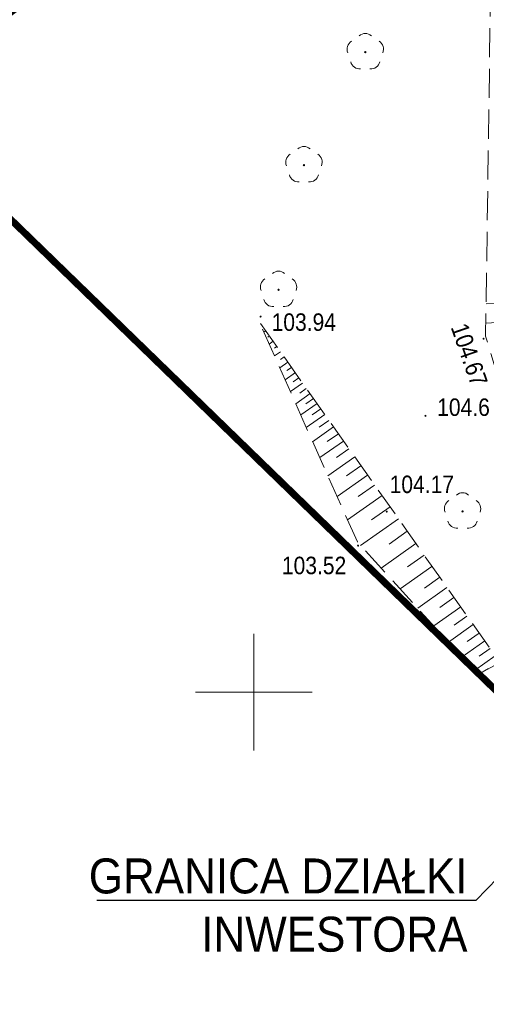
# Model space of a CAD drawing. Extents: x 7490163 to 7490671, y 5783984 to 5784563.
# Tile 11 of 43: x 7490340 to 7490360, y 5784337 to 5784379. Entities that reach past the tile are written whole.
import ezdxf
from ezdxf import colors
from ezdxf.entities.mleader import LeaderData, LeaderLine
from ezdxf.math import Vec2, Vec3

# ---------------------------------------------------------------- set-up
doc = ezdxf.new("R2010")
doc.units = 0
doc.header["$MEASUREMENT"] = 0
for name, pattern in [('1.5_0.5', [2, 1.5, -0.5]), ('218-500', [1, 0.5, -0.5]), ('219-500', [0]), ('HIDDEN', [0.375, 0.25, -0.125]), ('mz1.25_0.5', [1.75, 1.25, -0.5])]:
    doc.linetypes.add(name, pattern=pattern)
doc.layers.get('0').update_dxf_attribs({"linetype": 'CONTINUOUS', "lineweight": 5})
doc.layers.get('0').transparency = 0.8
for name, color, linetype, transparency in [('0-Inne (niezydentyfikowane)', 7, 'CONTINUOUS', 0.8), ('218-Granica użytku', 7, 'CONTINUOUS', 0.8), ('219-Linia granicy', 7, 'CONTINUOUS', 0.8), ('drzewo liściaste (punkt)', 7, 'CONTINUOUS', 0.8), ('jezdnia (powierzchnia)', 7, 'CONTINUOUS', 0.8), ('ogrodzenie trwałe (linia)', 7, 'CONTINUOUS', 0.8), ('punkt wysokościowy naturalny', 7, 'CONTINUOUS', 0.8), ('punkt wysokościowy naturalny-Atr2', 7, 'CONTINUOUS', 0.8), ('punkt wysokościowy sztuczny', 7, 'CONTINUOUS', 0.8), ('punkt wysokościowy sztuczny-Atr2', 7, 'CONTINUOUS', 0.8), ('skarpa nieumocniona (powierzchnia)', 7, 'CONTINUOUS', 0.8), ('Wstawianie ramki sekcyjnej z opisem', 7, 'CONTINUOUS', 0.8)]:
    doc.layers.add(name, color=color, linetype=linetype, transparency=transparency)
doc.layers.add('___granice działki', color=7, linetype='CONTINUOUS', lineweight=60)
doc.styles.get("Standard").update_dxf_attribs({"font": 'txt', "width": 0.75})
doc.styles.add('WYMIAR', font='arial.ttf', dxfattribs={"width": 0.9, "height": 0.9})
doc.linetypes.add('902-500', pattern='A,3.75,0,[1,ksztalty.shx,S=0.5,R=0,X=0,Y=0],3.75', length=7.5)

# ---------------------------------------------------------------- blocks, each defined once
blk = doc.blocks.new('PW02')
at = {"linetype": 'Continuous', "lineweight": 13}
h = blk.add_hatch(color=0, dxfattribs=at)
edge = h.paths.add_edge_path()
edge.add_arc((0, 0), 0.045, 0, 360)
blk = doc.blocks.new('PW01')
at = {"linetype": 'Continuous', "lineweight": 13}
h = blk.add_hatch(color=0, dxfattribs=at)
edge = h.paths.add_edge_path()
edge.add_arc((0, 0), 0.045, 0, 360)
blk = doc.blocks.new('OP021')
at = {"linetype": 'Continuous', "lineweight": 13}
h = blk.add_hatch(color=0, dxfattribs=at)
edge = h.paths.add_edge_path()
edge.add_arc((0, 0), 0.05, 0, 360)
at = {"color": 0, "linetype": 'Continuous', "lineweight": 13}
for centre, start, end in [((-0.38, 0.124), 121.308, 202.548), ((0, 0.4), 49.272, 130.728), ((0.38, 0.124), 337.452, 58.692), ((-0.235, -0.324), 193.221, 274.871), ((0.235, -0.324), 265.129, 346.779)]:
    blk.add_arc(centre, 0.4, start, end, dxfattribs=at)

msp = doc.modelspace()

# ---------------------------------------------------------------- linework, layer by layer
at = {"layer": '0-Inne (niezydentyfikowane)', "color": 7, "linetype": 'Continuous', "lineweight": 13}
for p, q in [((7490361.2, 5784366.75), (7490359.96, 5784366.67)), ((7490361.25, 5784365.92), (7490359.95, 5784365.84)), ((7490350.51, 5784365.51), (7490350.43, 5784365.45)), ((7490350.67, 5784365.29), (7490350.6, 5784365.24)), ((7490350.83, 5784365.06), (7490350.66, 5784364.94)), ((7490350.98, 5784364.84), (7490350.88, 5784364.76)), ((7490351.14, 5784364.61), (7490350.88, 5784364.43)), ((7490351.46, 5784364.16), (7490351.11, 5784363.92)), ((7490351.3, 5784364.39), (7490351.15, 5784364.28)), ((7490351.62, 5784363.94), (7490351.42, 5784363.8)), ((7490351.78, 5784363.72), (7490351.34, 5784363.41)), ((7490351.93, 5784363.49), (7490351.69, 5784363.32)), ((7490352.09, 5784363.27), (7490351.57, 5784362.9)), ((7490352.25, 5784363.04), (7490351.97, 5784362.84)), ((7490352.41, 5784362.82), (7490351.8, 5784362.38)), ((7490352.56, 5784362.61), (7490352.23, 5784362.38)), ((7490352.71, 5784362.39), (7490352.01, 5784361.9)), ((7490352.87, 5784362.16), (7490352.5, 5784361.9)), ((7490353.04, 5784361.92), (7490352.25, 5784361.36)), ((7490353.22, 5784361.66), (7490352.8, 5784361.37)), ((7490353.42, 5784361.39), (7490352.52, 5784360.75)), ((7490353.85, 5784360.78), (7490352.83, 5784360.07)), ((7490353.63, 5784361.09), (7490353.15, 5784360.76)), ((7490354.08, 5784360.45), (7490353.54, 5784360.07)), ((7490354.33, 5784360.1), (7490353.18, 5784359.28)), ((7490354.59, 5784359.72), (7490353.98, 5784359.29)), ((7490354.88, 5784359.32), (7490353.57, 5784358.4)), ((7490355.18, 5784358.89), (7490354.48, 5784358.4)), ((7490355.5, 5784358.44), (7490354.02, 5784357.4)), ((7490355.84, 5784357.96), (7490355.05, 5784357.4)), ((7490356.2, 5784357.44), (7490354.58, 5784356.3)), ((7490356.58, 5784356.91), (7490355.8, 5784356.36)), ((7490356.95, 5784356.38), (7490355.46, 5784355.33)), ((7490357.3, 5784355.88), (7490356.59, 5784355.38)), ((7490357.64, 5784355.4), (7490356.28, 5784354.43)), ((7490357.97, 5784354.94), (7490357.32, 5784354.47)), ((7490358.28, 5784354.49), (7490357.03, 5784353.61)), ((7490358.58, 5784354.07), (7490357.98, 5784353.64)), ((7490358.87, 5784353.66), (7490357.72, 5784352.85)), ((7490359.14, 5784353.27), (7490358.59, 5784352.88)), ((7490359.41, 5784352.9), (7490358.35, 5784352.15)), ((7490359.66, 5784352.54), (7490359.15, 5784352.18)), ((7490359.9, 5784352.2), (7490358.93, 5784351.52)), ((7490360.35, 5784351.56), (7490359.47, 5784350.93)), ((7490360.13, 5784351.87), (7490359.67, 5784351.54))]:
    msp.add_line(p, q, dxfattribs=at)
at = {"layer": '218-Granica użytku', "color": 3, "linetype": '218-500', "lineweight": 18, "flags": 128}
msp.add_lwpolyline([(7490384.44, 5784326.69), (7490334.42, 5784375.3)], dxfattribs=at)
at = {"layer": '219-Linia granicy', "color": 7, "linetype": '219-500', "lineweight": 18, "flags": 128}
msp.add_lwpolyline([(7490334.42, 5784375.3), (7490384.44, 5784326.69)], dxfattribs=at)
at = {"layer": '___granice działki', "color": 7, "linetype": 'HIDDEN', "ltscale": 20, "const_width": 0.3}
msp.add_lwpolyline([(7490408.25, 5784303.56), (7490446.66, 5784332.33), (7490405.34, 5784410.18), (7490386.33, 5784414.4), (7490334.42, 5784375.3)], close=True, dxfattribs=at)
at = {"layer": 'jezdnia (powierzchnia)', "color": 7, "linetype": '1.5_0.5', "lineweight": 18, "flags": 128}
msp.add_lwpolyline([(7490406.7, 5784302.4), (7490366.66, 5784272.61), (7490349.24, 5784305.67), (7490327.32, 5784347.94), (7490321.11, 5784360.45), (7490323.96, 5784363.02), (7490318.94, 5784373.06), (7490329.42, 5784380.46), (7490343.83, 5784366.09), (7490366.28, 5784344.31), (7490395.15, 5784316.36), (7490401.8, 5784308.38), (7490404.97, 5784304.36)], close=True, dxfattribs=at)
at = {"layer": 'ogrodzenie trwałe (linia)', "color": 7, "linetype": '902-500', "lineweight": 35, "flags": 128}
msp.add_lwpolyline([(7490401.8, 5784308.38), (7490395.15, 5784316.36), (7490366.28, 5784344.31), (7490343.83, 5784366.09), (7490329.42, 5784380.46)], dxfattribs=at)
at = {"layer": 'skarpa nieumocniona (powierzchnia)', "color": 7, "linetype": 'mz1.25_0.5', "lineweight": 18, "flags": 128}
for points in [[(7490361.28, 5784365.42), (7490363.27, 5784359.39), (7490366.66, 5784351.99), (7490377.07, 5784335.76), (7490373.04, 5784338.85), (7490365.28, 5784351.18), (7490361.95, 5784358.64), (7490359.94, 5784365.28), (7490360.19, 5784382.94)], [(7490360.55, 5784351.28), (7490359.62, 5784350.76), (7490354.44, 5784356.45), (7490350.22, 5784365.92)], [(7490371.02, 5784340.58), (7490373.04, 5784338.85), (7490377.07, 5784335.76), (7490381.13, 5784331.24), (7490390.87, 5784323.29), (7490390.93, 5784323.28), (7490391.91, 5784323.08), (7490392.9, 5784322.95), (7490393.43, 5784322.91), (7490402.95, 5784325.7), (7490392.2, 5784320.74), (7490391.23, 5784320.99), (7490390.47, 5784321.26), (7490383.32, 5784328.19), (7490370.35, 5784340.13), (7490359.62, 5784350.76), (7490360.55, 5784351.28)]]:
    msp.add_lwpolyline(points, close=True, dxfattribs=at)
at = {"layer": 'Wstawianie ramki sekcyjnej z opisem', "color": 7, "linetype": 'Continuous', "lineweight": 13, "flags": 128}
for points in [[(7490350, 5784347.5), (7490350, 5784352.5)], [(7490347.5, 5784350), (7490352.5, 5784350)]]:
    msp.add_lwpolyline(points, dxfattribs=at)

# ---------------------------------------------------------------- block references
at = {"layer": 'drzewo liściaste (punkt)', "color": 94, "linetype": 'Continuous', "lineweight": 13}
for p in [(7490354.78, 5784377.47), (7490352.15, 5784372.62), (7490351.06, 5784367.27), (7490358.95, 5784357.76)]:
    msp.add_blockref('OP021', p, dxfattribs=at)
at = {"layer": 'punkt wysokościowy naturalny', "color": 7, "linetype": 'Continuous', "lineweight": 13}
msp.add_blockref('PW01', (7490357.36, 5784361.86), dxfattribs=at)
at = {"layer": 'punkt wysokościowy sztuczny', "color": 7, "linetype": 'Continuous', "lineweight": 13}
for p in [(7490350.29, 5784366.12), (7490359.85, 5784365.17), (7490355.7, 5784357.75), (7490354.47, 5784356.29)]:
    msp.add_blockref('PW02', p, dxfattribs=at)

# ---------------------------------------------------------------- texts
at = {"layer": 'punkt wysokościowy naturalny-Atr2', "color": 7, "width": 0.9}
msp.add_text('104.6', height=0.75, dxfattribs=at).set_placement((7490357.862, 5784361.857))
at = {"layer": 'punkt wysokościowy sztuczny-Atr2', "color": 7, "width": 0.9}
for s, p in [('103.94', (7490350.762, 5784365.508)), ('104.17', (7490355.823, 5784358.546)), ('103.52', (7490351.203, 5784355.065))]:
    msp.add_text(s, height=0.75, dxfattribs=at).set_placement(p)
msp.add_text('104.67', height=0.75, rotation=289.141, dxfattribs=at).set_placement((7490358.436, 5784365.666))

# ---------------------------------------------------------------- leaders
at = {"layer": '___granice działki', "color": 7, "linetype": 'Continuous', "lineweight": 30}
ml = msp.add_multileader_mtext('Standard', dxfattribs=at)
ml.set_content('GRANICA DZIAŁKI\\P INWESTORA', color=7, style='WYMIAR')
ml.set_leader_properties()
ml.build(insert=Vec2(0, 0))
ml.multileader.update_dxf_attribs({"text_right_attachment_type": 6, "dogleg_length": 0.36, "arrow_head_size": 2})
ctx = ml.context
ctx.base_point, ctx.char_height, ctx.arrow_head_size, ctx.landing_gap_size, ctx.plane_origin = Vec3(7490343.19, 5784342.101), 1.5, 2, 0, Vec3(7490361.181, 5784329.421)
ctx.right_attachment, ctx.text_align_type = 6, 2
notes = []
notes.append((ctx, [(0, (1, 1, 0), (7490359.524, 5784341.064), (-1, 0), 0.36, [(3, [(7490364.362, 5784346.062)], 0, [])])]))
ctx.mtext.insert, ctx.mtext.alignment, ctx.mtext.flow_direction = Vec3(7490359.164, 5784342.864), 3, 5
for ctx, leaders in notes:
    for number, flags, end, landing, length, lines in leaders:
        leader = LeaderData()
        leader.index, (leader.has_last_leader_line, leader.has_dogleg_vector, leader.attachment_direction) = number, flags
        leader.last_leader_point, leader.dogleg_vector, leader.dogleg_length = Vec3(end), Vec3(landing), length
        for number, points, colour, breaks in lines:
            line = LeaderLine()
            line.index, line.vertices, line.color, line.breaks = number, Vec3.list(points), colors.encode_raw_color(colour), breaks
            leader.lines.append(line)
        ctx.leaders.append(leader)

doc.saveas('drawing.dxf')
